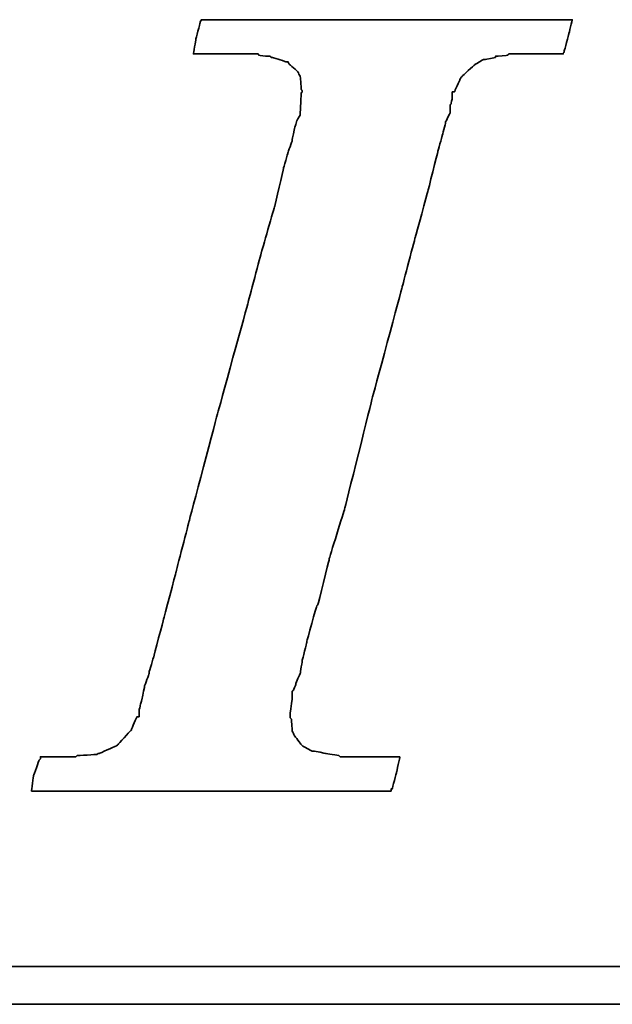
# Model space of a CAD drawing. Header units: millimetres. Extents: x 2505 to 2756, y 160 to 266.
# Tile 35 of 53: x 2682.99 to 2685.36, y 194.14 to 198.08. Entities that reach past the tile are written whole.
import ezdxf

# ---------------------------------------------------------------- set-up
doc = ezdxf.new("R2010")
doc.units = ezdxf.units.MM
doc.header["$LTSCALE"] = 0.2
doc.layers.add('2', color=7, linetype='Continuous')
doc.layers.add('layer 1', color=7, linetype='Continuous')

# ---------------------------------------------------------------- blocks, each defined once
blk = doc.blocks.new('TBI MOTION logo(完整正式版)')
at = {"layer": 'layer 1', "color": 22, "lineweight": 35}
for points, knots in [([(-40.59125, -7.94375), (-40.59125, -7.94375), (-40.97375, -7.94375), (-40.97375, -7.94375), (-40.97375, -7.94375), (-40.97375, -7.94375), (-41.38125, -7.94375), (-41.38125, -7.94375), (-41.38125, -7.94375), (-41.38125, -7.94375), (-41.54875, -7.94375), (-41.54875, -7.94375), (-41.54875, -7.94375), (-41.54875, -7.94375), (-41.59875, -7.94375), (-41.59875, -7.94375), (-41.59875, -7.94375), (-41.59875, -7.94375), (-41.88375, -7.94375), (-41.88375, -7.94375), (-41.88375, -7.94375), (-41.88375, -7.94375), (-41.90875, -7.91875), (-41.90875, -7.91875), (-41.90875, -7.91875), (-41.90875, -7.91875), (-42.19875, -7.87125), (-42.19875, -7.87125), (-42.19875, -7.87125), (-42.19875, -7.87125), (-42.43875, -7.82375), (-42.43875, -7.82375), (-42.43875, -7.82375), (-42.43875, -7.82375), (-42.45875, -7.82375), (-42.45875, -7.82375), (-42.45875, -7.82375), (-42.45875, -7.82375), (-42.48625, -7.82375), (-42.48625, -7.82375), (-42.48625, -7.82375), (-42.48625, -7.82375), (-42.67625, -7.72375), (-42.67625, -7.72375), (-42.67625, -7.72375), (-42.67625, -7.72375), (-42.70125, -7.70375), (-42.70125, -7.70375), (-42.70125, -7.70375), (-42.70125, -7.70375), (-42.72375, -7.67875), (-42.72375, -7.67875), (-42.72375, -7.67875), (-42.72375, -7.67875), (-42.86875, -7.48875), (-42.86875, -7.48875), (-42.86875, -7.48875), (-42.86875, -7.48875), (-42.89375, -7.43875), (-42.89375, -7.43875), (-42.89375, -7.43875), (-42.89375, -7.43875), (-42.91875, -7.38875), (-42.91875, -7.38875), (-42.91875, -7.38875), (-42.91875, -7.38875), (-42.93875, -7.12875), (-42.93875, -7.12875), (-42.93875, -7.12875), (-42.93875, -7.12875), (-42.96375, -7.10375), (-42.96375, -7.10375), (-42.96375, -7.10375), (-42.96375, -7.10375), (-42.96375, -7.05375), (-42.96375, -7.05375), (-42.96375, -7.05375), (-42.96375, -7.05375), (-42.96375, -7.00875), (-42.96375, -7.00875), (-42.96375, -7.00875), (-42.96375, -7.00875), (-42.91875, -6.69625), (-42.91875, -6.69625), (-42.91875, -6.69625), (-42.91875, -6.69625), (-42.91875, -6.62375), (-42.91875, -6.62375), (-42.91875, -6.62375), (-42.91875, -6.62375), (-42.91875, -6.59625), (-42.91875, -6.59625), (-42.91875, -6.59625), (-42.91875, -6.59625), (-42.91875, -6.57375), (-42.91875, -6.57375), (-42.91875, -6.57375), (-42.91875, -6.57375), (-42.91875, -6.52875), (-42.91875, -6.52875), (-42.91875, -6.52875), (-42.91875, -6.52875), (-42.89375, -6.50375), (-42.89375, -6.50375), (-42.89375, -6.50375), (-42.89375, -6.50375), (-42.84375, -6.38375), (-42.84375, -6.38375), (-42.84375, -6.38375), (-42.84375, -6.38375), (-42.84375, -6.35875), (-42.84375, -6.35875), (-42.84375, -6.35875), (-42.84375, -6.35875), (-42.74625, -6.14375), (-42.74625, -6.14375), (-42.74625, -6.14375), (-42.74625, -6.14375), (-42.70125, -5.85375), (-42.70125, -5.85375), (-42.70125, -5.85375), (-42.70125, -5.85375), (-42.60375, -5.47125), (-42.60375, -5.47125), (-42.60375, -5.47125), (-42.60375, -5.47125), (-42.60375, -5.44875), (-42.60375, -5.44875), (-42.60375, -5.44875), (-42.60375, -5.44875), (-42.38875, -4.67875), (-42.38875, -4.67875), (-42.38875, -4.67875), (-42.38875, -4.67875), (-42.36375, -4.65375), (-42.36375, -4.65375), (-42.36375, -4.65375), (-42.36375, -4.65375), (-42.12375, -3.69625), (-42.12375, -3.69625), (-42.12375, -3.69625), (-42.12375, -3.69625), (-42.12375, -3.67374), (-42.12375, -3.67374), (-42.12375, -3.67374), (-42.12375, -3.67374), (-41.78875, -2.59374), (-41.78875, -2.59374), (-41.78875, -2.59374), (-41.78875, -2.59374), (-41.18875, -0.19375), (-41.18875, -0.19375), (-41.18875, -0.19375), (-41.18875, -0.19375), (-40.54375, 2.20624), (-40.54375, 2.20624), (-40.54375, 2.20624), (-40.54375, 2.20624), (-40.25375, 3.30875), (-40.25375, 3.30875), (-40.25375, 3.30875), (-40.25375, 3.30875), (-39.98875, 4.27125), (-39.98875, 4.27125), (-39.98875, 4.27125), (-39.98875, 4.27125), (-39.77375, 5.13125), (-39.77375, 5.13125), (-39.77375, 5.13125), (-39.77375, 5.13125), (-39.67875, 5.47125), (-39.67875, 5.47125), (-39.67875, 5.47125), (-39.67875, 5.47125), (-39.60375, 5.75625), (-39.60375, 5.75625), (-39.60375, 5.75625), (-39.60375, 5.75625), (-39.60375, 5.78125), (-39.60375, 5.78125), (-39.60375, 5.78125), (-39.60375, 5.78125), (-39.50875, 5.97125), (-39.50875, 5.97125), (-39.50875, 5.97125), (-39.50875, 5.97125), (-39.50875, 6.13875), (-39.50875, 6.13875), (-39.50875, 6.13875), (-39.50875, 6.13875), (-39.48625, 6.16625), (-39.48625, 6.16625), (-39.48625, 6.16625), (-39.48625, 6.16625), (-39.46125, 6.28625), (-39.46125, 6.28625), (-39.46125, 6.28625), (-39.46125, 6.28625), (-39.46125, 6.42625), (-39.46125, 6.42625), (-39.46125, 6.42625), (-39.46125, 6.42625), (-39.41375, 6.42625), (-39.41375, 6.42625), (-39.41375, 6.42625), (-39.41375, 6.42625), (-39.29375, 6.69125), (-39.29375, 6.69125), (-39.29375, 6.69125), (-39.29375, 6.69125), (-39.26875, 6.74125), (-39.26875, 6.74125), (-39.26875, 6.74125), (-39.26875, 6.74125), (-39.24375, 6.76625), (-39.24375, 6.76625), (-39.24375, 6.76625), (-39.24375, 6.76625), (-38.98375, 7.00624), (-38.98375, 7.00624), (-38.98375, 7.00624), (-38.98375, 7.00624), (-38.95625, 7.02624), (-38.95625, 7.02624), (-38.95625, 7.02624), (-38.95625, 7.02624), (-38.78875, 7.12624), (-38.78875, 7.12624), (-38.78875, 7.12624), (-38.78875, 7.12624), (-38.76375, 7.12624), (-38.76375, 7.12624), (-38.76375, 7.12624), (-38.76375, 7.12624), (-38.74375, 7.12624), (-38.74375, 7.12624), (-38.74375, 7.12624), (-38.74375, 7.12624), (-38.52875, 7.17125), (-38.52875, 7.17125), (-38.52875, 7.17125), (-38.52875, 7.17125), (-38.52875, 7.19624), (-38.52875, 7.19624), (-38.52875, 7.19624), (-38.52875, 7.19624), (-38.50375, 7.19624), (-38.50375, 7.19624), (-38.50375, 7.19624), (-38.50375, 7.19624), (-38.26125, 7.21875), (-38.26125, 7.21875), (-38.26125, 7.21875), (-38.26125, 7.21875), (-38.23875, 7.24624), (-38.23875, 7.24624), (-38.23875, 7.24624), (-38.23875, 7.24624), (-38.21625, 7.24624), (-38.21625, 7.24624), (-38.21625, 7.24624), (-38.21625, 7.24624), (-38.18875, 7.24624), (-38.18875, 7.24624), (-38.18875, 7.24624), (-38.18875, 7.24624), (-37.90375, 7.24624), (-37.90375, 7.24624), (-37.90375, 7.24624), (-37.90375, 7.24624), (-37.85375, 7.24624), (-37.85375, 7.24624), (-37.85375, 7.24624), (-37.85375, 7.24624), (-37.75875, 7.24624), (-37.75875, 7.24624), (-37.75875, 7.24624), (-37.75875, 7.24624), (-37.42375, 7.24624), (-37.42375, 7.24624), (-37.42375, 7.24624), (-37.42375, 7.24624), (-37.08875, 7.24624), (-37.08875, 7.24624), (-37.08875, 7.24624), (-37.08875, 7.24624), (-37.06375, 7.24624), (-37.06375, 7.24624), (-37.06375, 7.24624), (-37.06375, 7.24624), (-37.06375, 7.26624), (-37.06375, 7.26624), (-37.06375, 7.26624), (-37.06375, 7.26624), (-37.03875, 7.29125), (-37.03875, 7.29125), (-37.03875, 7.29125), (-37.03875, 7.29125), (-37.03875, 7.31625), (-37.03875, 7.31625), (-37.03875, 7.31625), (-37.03875, 7.31625), (-36.94125, 7.67625), (-36.94125, 7.67625), (-36.94125, 7.67625), (-36.94125, 7.67625), (-36.86875, 7.98625), (-36.86875, 7.98625), (-36.86875, 7.98625), (-36.86875, 7.98625), (-36.98875, 7.98625), (-36.98875, 7.98625), (-36.98875, 7.98625), (-36.98875, 7.98625), (-37.42375, 7.98625), (-37.42375, 7.98625), (-37.42375, 7.98625), (-37.42375, 7.98625), (-37.94875, 7.98625), (-37.94875, 7.98625), (-37.94875, 7.98625), (-37.94875, 7.98625), (-38.57375, 7.98625), (-38.57375, 7.98625), (-38.57375, 7.98625), (-38.57375, 7.98625), (-39.29375, 7.98625), (-39.29375, 7.98625), (-39.29375, 7.98625), (-39.29375, 7.98625), (-40.82875, 7.98625), (-40.82875, 7.98625), (-40.82875, 7.98625), (-40.82875, 7.98625), (-42.36375, 7.98625), (-42.36375, 7.98625), (-42.36375, 7.98625), (-42.36375, 7.98625), (-43.08375, 7.98625), (-43.08375, 7.98625), (-43.08375, 7.98625), (-43.08375, 7.98625), (-43.70875, 7.98625), (-43.70875, 7.98625), (-43.70875, 7.98625), (-43.70875, 7.98625), (-44.23375, 7.98625), (-44.23375, 7.98625), (-44.23375, 7.98625), (-44.23375, 7.98625), (-44.66875, 7.98625), (-44.66875, 7.98625), (-44.66875, 7.98625), (-44.66875, 7.98625), (-44.88375, 7.98625), (-44.88375, 7.98625), (-44.88375, 7.98625), (-44.88375, 7.98625), (-44.90875, 7.94125), (-44.90875, 7.94125), (-44.90875, 7.94125), (-44.90875, 7.94125), (-44.90875, 7.91625), (-44.90875, 7.91625), (-44.90875, 7.91625), (-44.90875, 7.91625), (-45.00375, 7.55625), (-45.00375, 7.55625), (-45.00375, 7.55625), (-45.00375, 7.55625), (-45.05375, 7.24624), (-45.05375, 7.24624), (-45.05375, 7.24624), (-45.05375, 7.24624), (-44.61875, 7.24624), (-44.61875, 7.24624), (-44.61875, 7.24624), (-44.61875, 7.24624), (-44.11375, 7.24624), (-44.11375, 7.24624), (-44.11375, 7.24624), (-44.11375, 7.24624), (-43.99375, 7.24624), (-43.99375, 7.24624), (-43.99375, 7.24624), (-43.99375, 7.24624), (-43.94625, 7.24624), (-43.94625, 7.24624), (-43.94625, 7.24624), (-43.94625, 7.24624), (-43.92374, 7.24624), (-43.92374, 7.24624), (-43.92374, 7.24624), (-43.92374, 7.24624), (-43.65875, 7.24624), (-43.65875, 7.24624), (-43.65875, 7.24624), (-43.65875, 7.24624), (-43.63875, 7.21875), (-43.63875, 7.21875), (-43.63875, 7.21875), (-43.63875, 7.21875), (-43.46875, 7.19624), (-43.46875, 7.19624), (-43.46875, 7.19624), (-43.46875, 7.19624), (-43.39875, 7.19624), (-43.39875, 7.19624), (-43.39875, 7.19624), (-43.39875, 7.19624), (-43.37125, 7.17125), (-43.37125, 7.17125), (-43.37125, 7.17125), (-43.37125, 7.17125), (-43.34875, 7.17125), (-43.34875, 7.17125), (-43.34875, 7.17125), (-43.34875, 7.17125), (-43.20375, 7.12624), (-43.20375, 7.12624), (-43.20375, 7.12624), (-43.20375, 7.12624), (-43.05875, 7.07624), (-43.05875, 7.07624), (-43.05875, 7.07624), (-43.05875, 7.07624), (-43.01375, 7.07624), (-43.01375, 7.07624), (-43.01375, 7.07624), (-43.01375, 7.07624), (-42.98875, 7.02624), (-42.98875, 7.02624), (-42.98875, 7.02624), (-42.98875, 7.02624), (-42.79875, 6.86125), (-42.79875, 6.86125), (-42.79875, 6.86125), (-42.79875, 6.86125), (-42.77375, 6.81125), (-42.77375, 6.81125), (-42.77375, 6.81125), (-42.77375, 6.81125), (-42.74625, 6.76625), (-42.74625, 6.76625), (-42.74625, 6.76625), (-42.74625, 6.76625), (-42.72375, 6.47625), (-42.72375, 6.47625), (-42.72375, 6.47625), (-42.72375, 6.47625), (-42.70125, 6.45124), (-42.70125, 6.45124), (-42.70125, 6.45124), (-42.70125, 6.45124), (-42.70125, 6.42625), (-42.70125, 6.42625), (-42.70125, 6.42625), (-42.70125, 6.42625), (-42.72375, 6.40625), (-42.72375, 6.40625), (-42.72375, 6.40625), (-42.72375, 6.40625), (-42.74625, 5.97125), (-42.74625, 5.97125), (-42.74625, 5.97125), (-42.74625, 5.97125), (-42.74625, 5.94625), (-42.74625, 5.94625), (-42.74625, 5.94625), (-42.74625, 5.94625), (-42.74625, 5.92625), (-42.74625, 5.92625), (-42.74625, 5.92625), (-42.74625, 5.92625), (-42.77375, 5.87625), (-42.77375, 5.87625), (-42.77375, 5.87625), (-42.77375, 5.87625), (-42.81875, 5.80625), (-42.81875, 5.80625), (-42.81875, 5.80625), (-42.81875, 5.80625), (-42.86875, 5.63625), (-42.86875, 5.63625), (-42.86875, 5.63625), (-42.86875, 5.63625), (-42.91875, 5.39625), (-42.91875, 5.39625), (-42.91875, 5.39625), (-42.91875, 5.39625), (-42.91875, 5.37124), (-42.91875, 5.37124), (-42.91875, 5.37124), (-42.91875, 5.37124), (-43.01375, 5.10874), (-43.01375, 5.10874), (-43.01375, 5.10874), (-43.01375, 5.10874), (-43.10875, 4.77124), (-43.10875, 4.77124), (-43.10875, 4.77124), (-43.10875, 4.77124), (-43.29875, 3.95625), (-43.29875, 3.95625), (-43.29875, 3.95625), (-43.29875, 3.95625), (-43.58875, 2.95125), (-43.58875, 2.95125), (-43.58875, 2.95125), (-43.58875, 2.95125), (-43.87375, 1.87125), (-43.87375, 1.87125), (-43.87375, 1.87125), (-43.87375, 1.87125), (-44.52625, -0.50374), (-44.52625, -0.50374), (-44.52625, -0.50374), (-44.52625, -0.50374), (-45.14875, -2.85375), (-45.14875, -2.85375), (-45.14875, -2.85375), (-45.14875, -2.85375), (-45.43375, -3.95875), (-45.43375, -3.95875), (-45.43375, -3.95875), (-45.43375, -3.95875), (-45.69875, -4.96875), (-45.69875, -4.96875), (-45.69875, -4.96875), (-45.69875, -4.96875), (-45.91375, -5.78375), (-45.91375, -5.78375), (-45.91375, -5.78375), (-45.91375, -5.78375), (-46.01375, -6.11875), (-46.01375, -6.11875), (-46.01375, -6.11875), (-46.01375, -6.11875), (-46.01375, -6.14375), (-46.01375, -6.14375), (-46.01375, -6.14375), (-46.01375, -6.14375), (-46.10875, -6.40875), (-46.10875, -6.40875), (-46.10875, -6.40875), (-46.10875, -6.40875), (-46.15375, -6.64875), (-46.15375, -6.64875), (-46.15375, -6.64875), (-46.15375, -6.64875), (-46.20375, -6.83875), (-46.20375, -6.83875), (-46.20375, -6.83875), (-46.20375, -6.83875), (-46.22875, -6.93375), (-46.22875, -6.93375), (-46.22875, -6.93375), (-46.22875, -6.93375), (-46.22875, -7.07875), (-46.22875, -7.07875), (-46.22875, -7.07875), (-46.22875, -7.07875), (-46.27375, -7.07875), (-46.27375, -7.07875), (-46.27375, -7.07875), (-46.27375, -7.07875), (-46.39375, -7.34375), (-46.39375, -7.34375), (-46.39375, -7.34375), (-46.39375, -7.34375), (-46.39375, -7.36875), (-46.39375, -7.36875), (-46.39375, -7.36875), (-46.39375, -7.36875), (-46.42125, -7.38875), (-46.42125, -7.38875), (-46.42125, -7.38875), (-46.42125, -7.38875), (-46.68375, -7.67875), (-46.68375, -7.67875), (-46.68375, -7.67875), (-46.68375, -7.67875), (-46.70875, -7.70375), (-46.70875, -7.70375), (-46.70875, -7.70375), (-46.70875, -7.70375), (-46.75375, -7.72375), (-46.75375, -7.72375), (-46.75375, -7.72375), (-46.75375, -7.72375), (-47.08875, -7.87125), (-47.08875, -7.87125), (-47.08875, -7.87125), (-47.08875, -7.87125), (-47.11625, -7.87125), (-47.11625, -7.87125), (-47.11625, -7.87125), (-47.11625, -7.87125), (-47.13875, -7.89375), (-47.13875, -7.89375), (-47.13875, -7.89375), (-47.13875, -7.89375), (-47.56875, -7.91875), (-47.56875, -7.91875), (-47.56875, -7.91875), (-47.56875, -7.91875), (-47.59625, -7.94375), (-47.59625, -7.94375), (-47.59625, -7.94375), (-47.59625, -7.94375), (-47.64375, -7.94375), (-47.64375, -7.94375), (-47.64375, -7.94375), (-47.64375, -7.94375), (-47.73625, -7.94375), (-47.73625, -7.94375), (-47.73625, -7.94375), (-47.73625, -7.94375), (-48.07375, -7.94375), (-48.07375, -7.94375), (-48.07375, -7.94375), (-48.07375, -7.94375), (-48.36125, -7.94375), (-48.36125, -7.94375), (-48.36125, -7.94375), (-48.36125, -7.94375), (-48.36125, -7.96625), (-48.36125, -7.96625), (-48.36125, -7.96625), (-48.36125, -7.96625), (-48.36125, -7.99125), (-48.36125, -7.99125), (-48.36125, -7.99125), (-48.36125, -7.99125), (-48.38875, -8.01375), (-48.38875, -8.01375), (-48.38875, -8.01375), (-48.38875, -8.01375), (-48.50875, -8.34875), (-48.50875, -8.34875), (-48.50875, -8.34875), (-48.50875, -8.34875), (-48.55375, -8.68625), (-48.55375, -8.68625), (-48.55375, -8.68625), (-48.55375, -8.68625), (-48.45875, -8.68625), (-48.45875, -8.68625), (-48.45875, -8.68625), (-48.45875, -8.68625), (-48.07375, -8.68625), (-48.07375, -8.68625), (-48.07375, -8.68625), (-48.07375, -8.68625), (-47.52375, -8.68625), (-47.52375, -8.68625), (-47.52375, -8.68625), (-47.52375, -8.68625), (-46.92375, -8.68625), (-46.92375, -8.68625), (-46.92375, -8.68625), (-46.92375, -8.68625), (-46.25375, -8.68625), (-46.25375, -8.68625), (-46.25375, -8.68625), (-46.25375, -8.68625), (-46.20375, -8.68625), (-46.20375, -8.68625), (-46.20375, -8.68625), (-46.20375, -8.68625), (-44.71375, -8.68625), (-44.71375, -8.68625), (-44.71375, -8.68625), (-44.71375, -8.68625), (-43.22875, -8.68625), (-43.22875, -8.68625), (-43.22875, -8.68625), (-43.22875, -8.68625), (-42.55875, -8.68625), (-42.55875, -8.68625), (-42.55875, -8.68625), (-42.55875, -8.68625), (-42.50875, -8.68625), (-42.50875, -8.68625), (-42.50875, -8.68625), (-42.50875, -8.68625), (-41.93375, -8.68625), (-41.93375, -8.68625), (-41.93375, -8.68625), (-41.93375, -8.68625), (-41.38125, -8.68625), (-41.38125, -8.68625), (-41.38125, -8.68625), (-41.38125, -8.68625), (-40.97375, -8.68625), (-40.97375, -8.68625), (-40.97375, -8.68625), (-40.97375, -8.68625), (-40.78125, -8.68625), (-40.78125, -8.68625), (-40.78125, -8.68625), (-40.78125, -8.68625), (-40.78125, -8.63875), (-40.78125, -8.63875), (-40.78125, -8.63875), (-40.78125, -8.63875), (-40.75875, -8.63875), (-40.75875, -8.63875), (-40.75875, -8.63875), (-40.75875, -8.63875), (-40.66375, -8.27875), (-40.66375, -8.27875), (-40.66375, -8.27875), (-40.66375, -8.27875), (-40.59125, -7.94375), (-40.59125, -7.94375)], [0, 0, 0, 0, 0.00558659, 0.00558659, 0.00558659, 0.0055866, 0.01117318, 0.01117318, 0.01117318, 0.01117319, 0.01675978, 0.01675978, 0.01675978, 0.01675979, 0.02234637, 0.02234637, 0.02234637, 0.02234638, 0.02793296, 0.02793296, 0.02793296, 0.02793297, 0.03351955, 0.03351955, 0.03351955, 0.03351956, 0.03910615, 0.03910615, 0.03910615, 0.03910616, 0.04469274, 0.04469274, 0.04469274, 0.04469275, 0.05027933, 0.05027933, 0.05027933, 0.05027934, 0.05586592, 0.05586592, 0.05586592, 0.05586593, 0.06145251, 0.06145251, 0.06145251, 0.06145252, 0.06703911, 0.06703911, 0.06703911, 0.06703912, 0.0726257, 0.0726257, 0.0726257, 0.07262571, 0.07821229, 0.07821229, 0.07821229, 0.0782123, 0.08379888, 0.08379888, 0.08379888, 0.08379889, 0.08938547, 0.08938547, 0.08938547, 0.08938548, 0.09497207, 0.09497207, 0.09497207, 0.09497208, 0.10055866, 0.10055866, 0.10055866, 0.10055867, 0.10614525, 0.10614525, 0.10614525, 0.10614526, 0.11173184, 0.11173184, 0.11173184, 0.11173185, 0.11731844, 0.11731844, 0.11731844, 0.11731845, 0.12290503, 0.12290503, 0.12290503, 0.12290504, 0.12849162, 0.12849162, 0.12849162, 0.12849163, 0.13407821, 0.13407821, 0.13407821, 0.13407822, 0.1396648, 0.1396648, 0.1396648, 0.13966481, 0.1452514, 0.1452514, 0.1452514, 0.14525141, 0.15083799, 0.15083799, 0.15083799, 0.150838, 0.15642458, 0.15642458, 0.15642458, 0.15642459, 0.16201117, 0.16201117, 0.16201117, 0.16201118, 0.16759777, 0.16759777, 0.16759777, 0.16759778, 0.17318436, 0.17318436, 0.17318436, 0.17318437, 0.17877095, 0.17877095, 0.17877095, 0.17877096, 0.18435754, 0.18435754, 0.18435754, 0.18435755, 0.18994413, 0.18994413, 0.18994413, 0.18994414, 0.19553073, 0.19553073, 0.19553073, 0.19553074, 0.20111732, 0.20111732, 0.20111732, 0.20111733, 0.20670391, 0.20670391, 0.20670391, 0.20670392, 0.2122905, 0.2122905, 0.2122905, 0.21229051, 0.21787709, 0.21787709, 0.21787709, 0.2178771, 0.22346369, 0.22346369, 0.22346369, 0.2234637, 0.22905028, 0.22905028, 0.22905028, 0.22905029, 0.23463687, 0.23463687, 0.23463687, 0.23463688, 0.24022346, 0.24022346, 0.24022346, 0.24022347, 0.24581006, 0.24581006, 0.24581006, 0.24581007, 0.25139665, 0.25139665, 0.25139665, 0.25139666, 0.25698324, 0.25698324, 0.25698324, 0.25698325, 0.26256983, 0.26256983, 0.26256983, 0.26256984, 0.26815642, 0.26815642, 0.26815642, 0.26815643, 0.27374302, 0.27374302, 0.27374302, 0.27374303, 0.27932961, 0.27932961, 0.27932961, 0.27932962, 0.2849162, 0.2849162, 0.2849162, 0.28491621, 0.29050279, 0.29050279, 0.29050279, 0.2905028, 0.29608939, 0.29608939, 0.29608939, 0.2960894, 0.30167598, 0.30167598, 0.30167598, 0.30167599, 0.30726257, 0.30726257, 0.30726257, 0.30726258, 0.31284916, 0.31284916, 0.31284916, 0.31284917, 0.31843575, 0.31843575, 0.31843575, 0.31843576, 0.32402235, 0.32402235, 0.32402235, 0.32402236, 0.32960894, 0.32960894, 0.32960894, 0.32960895, 0.33519553, 0.33519553, 0.33519553, 0.33519554, 0.34078212, 0.34078212, 0.34078212, 0.34078213, 0.34636872, 0.34636872, 0.34636872, 0.34636873, 0.35195531, 0.35195531, 0.35195531, 0.35195532, 0.3575419, 0.3575419, 0.3575419, 0.35754191, 0.36312849, 0.36312849, 0.36312849, 0.3631285, 0.36871508, 0.36871508, 0.36871508, 0.36871509, 0.37430168, 0.37430168, 0.37430168, 0.37430169, 0.37988827, 0.37988827, 0.37988827, 0.37988828, 0.38547486, 0.38547486, 0.38547486, 0.38547487, 0.39106145, 0.39106145, 0.39106145, 0.39106146, 0.39664804, 0.39664804, 0.39664804, 0.39664805, 0.40223464, 0.40223464, 0.40223464, 0.40223465, 0.40782123, 0.40782123, 0.40782123, 0.40782124, 0.41340782, 0.41340782, 0.41340782, 0.41340783, 0.41899441, 0.41899441, 0.41899441, 0.41899442, 0.42458101, 0.42458101, 0.42458101, 0.42458102, 0.4301676, 0.4301676, 0.4301676, 0.43016761, 0.43575419, 0.43575419, 0.43575419, 0.4357542, 0.44134078, 0.44134078, 0.44134078, 0.44134079, 0.44692737, 0.44692737, 0.44692737, 0.44692738, 0.45251397, 0.45251397, 0.45251397, 0.45251398, 0.45810056, 0.45810056, 0.45810056, 0.45810057, 0.46368715, 0.46368715, 0.46368715, 0.46368716, 0.46927374, 0.46927374, 0.46927374, 0.46927375, 0.47486034, 0.47486034, 0.47486034, 0.47486035, 0.48044693, 0.48044693, 0.48044693, 0.48044694, 0.48603352, 0.48603352, 0.48603352, 0.48603353, 0.49162011, 0.49162011, 0.49162011, 0.49162012, 0.4972067, 0.4972067, 0.4972067, 0.49720671, 0.5027933, 0.5027933, 0.5027933, 0.50279331, 0.50837989, 0.50837989, 0.50837989, 0.5083799, 0.51396648, 0.51396648, 0.51396648, 0.51396649, 0.51955307, 0.51955307, 0.51955307, 0.51955308, 0.52513966, 0.52513966, 0.52513966, 0.52513967, 0.53072626, 0.53072626, 0.53072626, 0.53072627, 0.53631285, 0.53631285, 0.53631285, 0.53631286, 0.54189944, 0.54189944, 0.54189944, 0.54189945, 0.54748603, 0.54748603, 0.54748603, 0.54748604, 0.55307263, 0.55307263, 0.55307263, 0.55307264, 0.55865922, 0.55865922, 0.55865922, 0.55865923, 0.56424581, 0.56424581, 0.56424581, 0.56424582, 0.5698324, 0.5698324, 0.5698324, 0.56983241, 0.57541899, 0.57541899, 0.57541899, 0.575419, 0.58100559, 0.58100559, 0.58100559, 0.5810056, 0.58659218, 0.58659218, 0.58659218, 0.58659219, 0.59217877, 0.59217877, 0.59217877, 0.59217878, 0.59776536, 0.59776536, 0.59776536, 0.59776537, 0.60335196, 0.60335196, 0.60335196, 0.60335197, 0.60893855, 0.60893855, 0.60893855, 0.60893856, 0.61452514, 0.61452514, 0.61452514, 0.61452515, 0.62011173, 0.62011173, 0.62011173, 0.62011174, 0.62569832, 0.62569832, 0.62569832, 0.62569833, 0.63128492, 0.63128492, 0.63128492, 0.63128493, 0.63687151, 0.63687151, 0.63687151, 0.63687152, 0.6424581, 0.6424581, 0.6424581, 0.64245811, 0.64804469, 0.64804469, 0.64804469, 0.6480447, 0.65363128, 0.65363128, 0.65363128, 0.65363129, 0.65921788, 0.65921788, 0.65921788, 0.65921789, 0.66480447, 0.66480447, 0.66480447, 0.66480448, 0.67039106, 0.67039106, 0.67039106, 0.67039107, 0.67597765, 0.67597765, 0.67597765, 0.67597766, 0.68156425, 0.68156425, 0.68156425, 0.68156426, 0.68715084, 0.68715084, 0.68715084, 0.68715085, 0.69273743, 0.69273743, 0.69273743, 0.69273744, 0.69832402, 0.69832402, 0.69832402, 0.69832403, 0.70391061, 0.70391061, 0.70391061, 0.70391062, 0.70949721, 0.70949721, 0.70949721, 0.70949722, 0.7150838, 0.7150838, 0.7150838, 0.71508381, 0.72067039, 0.72067039, 0.72067039, 0.7206704, 0.72625698, 0.72625698, 0.72625698, 0.72625699, 0.73184358, 0.73184358, 0.73184358, 0.73184359, 0.73743017, 0.73743017, 0.73743017, 0.73743018, 0.74301676, 0.74301676, 0.74301676, 0.74301677, 0.74860335, 0.74860335, 0.74860335, 0.74860336, 0.75418994, 0.75418994, 0.75418994, 0.75418995, 0.75977654, 0.75977654, 0.75977654, 0.75977655, 0.76536313, 0.76536313, 0.76536313, 0.76536314, 0.77094972, 0.77094972, 0.77094972, 0.77094973, 0.77653631, 0.77653631, 0.77653631, 0.77653632, 0.78212291, 0.78212291, 0.78212291, 0.78212292, 0.7877095, 0.7877095, 0.7877095, 0.78770951, 0.79329609, 0.79329609, 0.79329609, 0.7932961, 0.79888268, 0.79888268, 0.79888268, 0.79888269, 0.80446927, 0.80446927, 0.80446927, 0.80446928, 0.81005587, 0.81005587, 0.81005587, 0.81005588, 0.81564246, 0.81564246, 0.81564246, 0.81564247, 0.82122905, 0.82122905, 0.82122905, 0.82122906, 0.82681564, 0.82681564, 0.82681564, 0.82681565, 0.83240223, 0.83240223, 0.83240223, 0.83240224, 0.83798883, 0.83798883, 0.83798883, 0.83798884, 0.84357542, 0.84357542, 0.84357542, 0.84357543, 0.84916201, 0.84916201, 0.84916201, 0.84916202, 0.8547486, 0.8547486, 0.8547486, 0.85474861, 0.8603352, 0.8603352, 0.8603352, 0.86033521, 0.86592179, 0.86592179, 0.86592179, 0.8659218, 0.87150838, 0.87150838, 0.87150838, 0.87150839, 0.87709497, 0.87709497, 0.87709497, 0.87709498, 0.88268156, 0.88268156, 0.88268156, 0.88268157, 0.88826816, 0.88826816, 0.88826816, 0.88826817, 0.89385475, 0.89385475, 0.89385475, 0.89385476, 0.89944134, 0.89944134, 0.89944134, 0.89944135, 0.90502793, 0.90502793, 0.90502793, 0.90502794, 0.91061453, 0.91061453, 0.91061453, 0.91061454, 0.91620112, 0.91620112, 0.91620112, 0.91620113, 0.92178771, 0.92178771, 0.92178771, 0.92178772, 0.9273743, 0.9273743, 0.9273743, 0.92737431, 0.93296089, 0.93296089, 0.93296089, 0.9329609, 0.93854749, 0.93854749, 0.93854749, 0.9385475, 0.94413408, 0.94413408, 0.94413408, 0.94413409, 0.94972067, 0.94972067, 0.94972067, 0.94972068, 0.95530726, 0.95530726, 0.95530726, 0.95530727, 0.96089385, 0.96089385, 0.96089385, 0.96089386, 0.96648045, 0.96648045, 0.96648045, 0.96648046, 0.97206704, 0.97206704, 0.97206704, 0.97206705, 0.97765363, 0.97765363, 0.97765363, 0.97765364, 0.98324022, 0.98324022, 0.98324022, 0.98324023, 0.98882682, 0.98882682, 0.98882682, 0.98882683, 0.99441341, 0.99441341, 0.99441341, 0.99441342, 1, 1, 1, 1]), ([(75.90875, -9.47875), (75.90875, -9.47875), (75.90875, -12.28625), (75.90875, -12.28625), (75.90875, -12.28625), (75.90875, -12.28625), (75.90875, -12.47875), (75.90875, -12.47875), (75.90875, -12.47875), (75.90875, -12.47875), (75.71625, -12.47875), (75.71625, -12.47875), (75.71625, -12.47875), (75.71625, -12.47875), (-88.32875, -12.47875), (-88.32875, -12.47875), (-88.32875, -12.47875), (-88.32875, -12.47875), (-88.32875, -13.29375), (-88.32875, -13.29375), (-88.32875, -13.29375), (-88.32875, -13.29375), (82.89125, -13.29375), (82.89125, -13.29375), (82.89125, -13.29375), (82.89125, -13.29375), (75.90875, -9.47875), (75.90875, -9.47875)], [0, 0, 0, 0, 0.14285714, 0.14285714, 0.14285714, 0.14285715, 0.28571429, 0.28571429, 0.28571429, 0.2857143, 0.42857143, 0.42857143, 0.42857143, 0.42857144, 0.57142857, 0.57142857, 0.57142857, 0.57142858, 0.71428571, 0.71428571, 0.71428571, 0.71428572, 0.85714286, 0.85714286, 0.85714286, 0.85714287, 1, 1, 1, 1])]:
    blk.add_open_spline(points, degree=3, knots=knots, dxfattribs=at)

msp = doc.modelspace()

# ---------------------------------------------------------------- block references
at = {"layer": '2', "xscale": 0.1852549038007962, "yscale": 0.1852549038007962, "zscale": 0.1852549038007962}
msp.add_blockref('TBI MOTION logo(完整正式版)', (2692.0285, 196.6021), dxfattribs=at)

doc.saveas('drawing.dxf')
